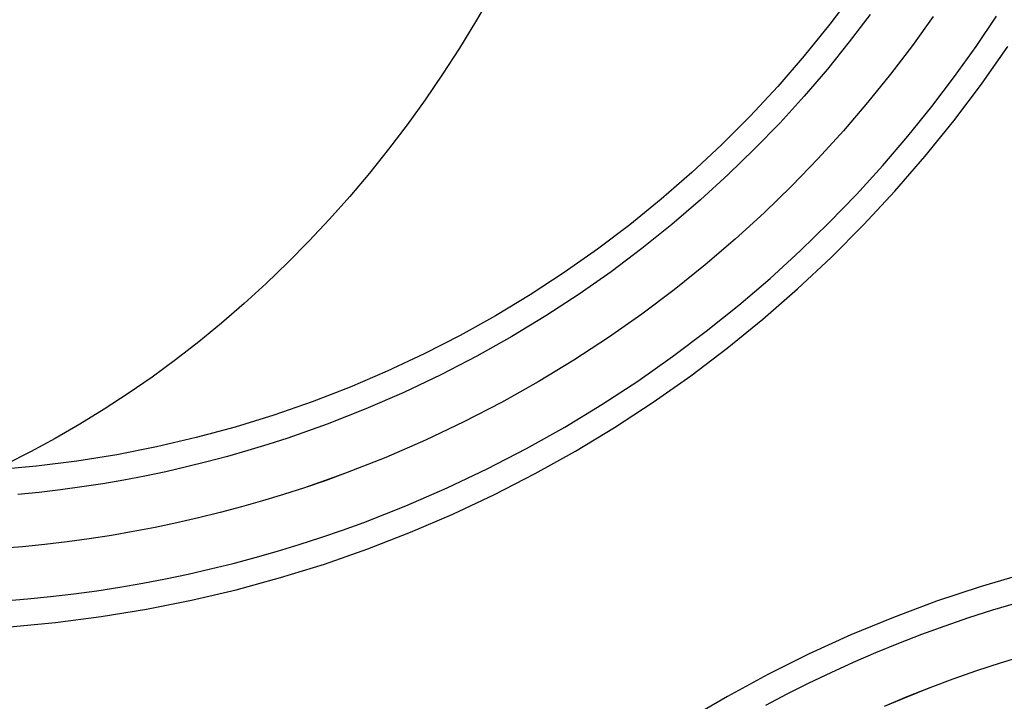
# Model space of a CAD drawing. Header units: millimetres. Extents: x -325 to 325, y -295 to 295.
# Tile 5 of 256: x -216 to -141, y -106 to -54. Entities that reach past the tile are written whole.
import ezdxf

# ---------------------------------------------------------------- set-up
doc = ezdxf.new("R2010")
doc.units = ezdxf.units.MM
doc.layers.add('Default', color=18, linetype='Continuous', true_color=0x000000)

msp = doc.modelspace()

# ---------------------------------------------------------------- linework, layer by layer
at = {"layer": 'Default', "extrusion": (-0.5, -1.80933e-15, 0.866025)}
msp.add_lwpolyline([(99.997, -100.686), (99.937, -97.235), (99.759, -93.787), (99.461, -90.348), (99.045, -86.921), (98.511, -83.511), (97.859, -80.12), (97.091, -76.755), (96.207, -73.418), (95.209, -70.113), (94.097, -66.845), (92.873, -63.617), (91.538, -60.434), (90.094, -57.298), (88.543, -54.214), (86.886, -51.186), (85.125, -48.216), (83.264, -45.309), (81.303, -42.468), (79.245, -39.696), (77.092, -36.997), (74.848, -34.374), (72.515, -31.83), (70.095, -29.368), (67.591, -26.991), (65.007, -24.702), (62.346, -22.503), (59.61, -20.398), (56.803, -18.388), (53.929, -16.476), (50.99, -14.665), (47.991, -12.956), (44.934, -11.352), (41.824, -9.854), (38.664, -8.464), (35.457, -7.185), (32.209, -6.017), (28.922, -4.961), (25.601, -4.02), (22.249, -3.194), (18.871, -2.484), (15.47, -1.891), (12.051, -1.416), (8.617, -1.059), (5.173, -0.82), (1.723, -0.701), (-1.729, -0.701), (-5.179, -0.82), (-8.623, -1.059), (-12.057, -1.416), (-15.476, -1.891), (-18.877, -2.484), (-22.255, -3.194), (-25.607, -4.02), (-28.928, -4.961), (-32.215, -6.017), (-35.464, -7.185), (-38.67, -8.464), (-41.83, -9.854), (-44.94, -11.352), (-47.997, -12.956), (-50.996, -14.665), (-53.935, -16.476), (-56.81, -18.388), (-59.616, -20.398), (-62.352, -22.503), (-65.013, -24.702), (-67.597, -26.991), (-70.101, -29.368), (-72.521, -31.83), (-74.854, -34.374), (-77.098, -36.997), (-79.251, -39.696), (-81.309, -42.468), (-83.27, -45.309), (-85.132, -48.216), (-86.892, -51.186), (-88.549, -54.214), (-90.1, -57.298), (-91.544, -60.434), (-92.879, -63.617), (-94.103, -66.845), (-95.215, -70.113), (-96.213, -73.418), (-97.097, -76.755), (-97.865, -80.12), (-98.517, -83.511), (-99.051, -86.921), (-99.467, -90.348), (-99.765, -93.787), (-99.943, -97.235), (-100.003, -100.686)], dxfattribs=at)
at = {"layer": 'Default', "extrusion": (-0.5, -1.88472e-15, 0.866025)}
msp.add_lwpolyline([(-96.003, -100.686), (-95.946, -97.373), (-95.774, -94.063), (-95.489, -90.762), (-95.089, -87.472), (-94.576, -84.198), (-93.951, -80.943), (-93.213, -77.712), (-92.365, -74.509), (-91.406, -71.336), (-90.339, -68.199), (-89.164, -65.1), (-87.882, -62.044), (-86.496, -59.034), (-85.007, -56.073), (-83.416, -53.166), (-81.726, -50.315), (-79.939, -47.524), (-78.056, -44.797), (-76.081, -42.136), (-74.015, -39.545), (-71.86, -37.027), (-69.62, -34.584), (-67.297, -32.221), (-64.894, -29.939), (-62.413, -27.741), (-59.858, -25.631), (-57.232, -23.609), (-54.537, -21.68), (-51.778, -19.845), (-48.957, -18.106), (-46.077, -16.465), (-43.143, -14.925), (-40.157, -13.487), (-37.123, -12.153), (-34.045, -10.925), (-30.927, -9.803), (-27.771, -8.79), (-24.583, -7.886), (-21.365, -7.093), (-18.122, -6.412), (-14.857, -5.843), (-11.575, -5.386), (-8.278, -5.044), (-4.972, -4.815), (-1.66, -4.701), (1.654, -4.701), (4.966, -4.815), (8.272, -5.044), (11.568, -5.386), (14.851, -5.843), (18.116, -6.412), (21.359, -7.093), (24.577, -7.886), (27.765, -8.79), (30.92, -9.803), (34.039, -10.925), (37.117, -12.153), (40.151, -13.487), (43.136, -14.925), (46.071, -16.465), (48.95, -18.106), (51.772, -19.845), (54.531, -21.68), (57.226, -23.609), (59.852, -25.631), (62.407, -27.741), (64.888, -29.939), (67.291, -32.221), (69.614, -34.584), (71.854, -37.027), (74.008, -39.545), (76.075, -42.136), (78.05, -44.797), (79.933, -47.524), (81.72, -50.315), (83.41, -53.166), (85.001, -56.073), (86.49, -59.034), (87.876, -62.044), (89.158, -65.1), (90.333, -68.199), (91.4, -71.336), (92.359, -74.509), (93.207, -77.712), (93.945, -80.943), (94.57, -84.198), (95.083, -87.472), (95.483, -90.762), (95.768, -94.063), (95.94, -97.373), (95.997, -100.686)], dxfattribs=at)
at = {"layer": 'Default', "extrusion": (0.5, 1.22965e-15, 0.866025)}
msp.add_lwpolyline([(96.003, 287.833), (95.979, 285.702), (95.908, 283.553), (95.786, 281.388), (95.615, 279.207), (95.391, 277.013), (95.115, 274.806), (94.785, 272.59), (94.4, 270.364), (93.96, 268.133), (93.463, 265.896), (92.909, 263.657), (92.297, 261.418), (91.627, 259.18), (90.898, 256.945), (90.11, 254.716), (89.263, 252.496), (88.356, 250.286), (87.389, 248.088), (86.363, 245.906), (85.278, 243.741), (84.134, 241.595), (82.932, 239.472), (81.672, 237.373), (80.355, 235.301), (78.981, 233.258), (77.552, 231.246), (76.069, 229.267), (74.533, 227.324), (72.945, 225.419), (71.307, 223.554), (69.62, 221.73), (67.885, 219.951), (66.106, 218.216), (64.282, 216.529), (62.417, 214.891), (60.512, 213.303), (58.569, 211.767), (56.59, 210.284), (54.578, 208.855), (52.535, 207.481), (50.463, 206.164), (48.364, 204.904), (46.241, 203.702), (44.095, 202.558), (41.93, 201.473), (39.748, 200.447), (37.55, 199.48), (35.34, 198.573), (33.12, 197.726), (30.891, 196.938), (28.656, 196.209), (26.418, 195.539), (24.179, 194.927), (21.94, 194.373), (19.703, 193.876), (17.472, 193.436), (15.246, 193.051), (13.03, 192.721), (10.823, 192.445), (8.629, 192.221), (6.448, 192.05), (4.283, 191.928), (2.134, 191.857), (0.003, 191.833), (-2.128, 191.857), (-4.277, 191.928), (-6.442, 192.05), (-8.623, 192.221), (-10.817, 192.445), (-13.024, 192.721), (-15.24, 193.051), (-17.465, 193.436), (-19.697, 193.876), (-21.933, 194.373), (-24.172, 194.927), (-26.412, 195.539), (-28.65, 196.209), (-30.885, 196.938), (-33.113, 197.726), (-35.334, 198.573), (-37.544, 199.48), (-39.742, 200.447), (-41.924, 201.473), (-44.089, 202.558), (-46.235, 203.702), (-48.358, 204.904), (-50.457, 206.164), (-52.529, 207.481), (-54.572, 208.855), (-56.584, 210.284), (-58.563, 211.767), (-60.506, 213.303), (-62.411, 214.891), (-64.276, 216.529), (-66.099, 218.216), (-67.879, 219.951), (-69.613, 221.73), (-71.301, 223.554), (-72.939, 225.419), (-74.527, 227.324), (-76.063, 229.267), (-77.546, 231.246), (-78.975, 233.258), (-80.348, 235.301), (-81.666, 237.373), (-82.926, 239.472), (-84.128, 241.595), (-85.272, 243.741), (-86.357, 245.906), (-87.383, 248.088), (-88.35, 250.286), (-89.257, 252.496), (-90.104, 254.716), (-90.892, 256.945), (-91.621, 259.18), (-92.291, 261.418), (-92.903, 263.657), (-93.457, 265.896), (-93.954, 268.133), (-94.394, 270.364), (-94.779, 272.59), (-95.109, 274.806), (-95.385, 277.013), (-95.609, 279.207), (-95.78, 281.388), (-95.901, 283.553), (-95.973, 285.702), (-95.997, 287.833)], dxfattribs=at)
at = {"layer": 'Default'}
for points in [[(-151.982, -52.282), (-153.844, -54.754), (-155.79, -57.161), (-157.819, -59.498), (-159.928, -61.763), (-162.114, -63.954), (-164.375, -66.067), (-166.709, -68.101), (-169.111, -70.052), (-171.58, -71.918), (-174.113, -73.697), (-176.705, -75.387), (-179.355, -76.986), (-182.059, -78.492), (-184.814, -79.903), (-187.616, -81.218), (-190.462, -82.434), (-193.348, -83.55), (-196.272, -84.566), (-199.229, -85.479), (-202.216, -86.289), (-205.23, -86.994), (-208.266, -87.594), (-211.321, -88.088), (-214.392, -88.476), (-217.474, -88.757)], [(-150.756, -53.993), (-152.35, -56.091), (-154.028, -58.171), (-155.791, -60.229), (-157.64, -62.26), (-159.576, -64.26), (-161.597, -66.225), (-163.705, -68.15), (-165.898, -70.029), (-168.176, -71.859), (-170.538, -73.633), (-172.983, -75.347), (-175.508, -76.997), (-178.111, -78.577), (-180.791, -80.081), (-183.543, -81.507), (-186.366, -82.848), (-189.254, -84.1), (-192.204, -85.259), (-193.701, -85.803), (-195.211, -86.321), (-196.735, -86.815), (-198.272, -87.283), (-199.821, -87.724), (-201.38, -88.14), (-202.951, -88.528), (-204.531, -88.889), (-206.121, -89.222), (-207.719, -89.528), (-209.326, -89.805), (-210.939, -90.054), (-212.558, -90.274), (-214.183, -90.465), (-215.813, -90.627)], [(-145.962, -54.159), (-147.539, -56.364), (-149.203, -58.554), (-150.955, -60.726), (-152.796, -62.874), (-154.726, -64.994), (-156.746, -67.083), (-158.856, -69.134), (-161.056, -71.143), (-163.346, -73.105), (-165.724, -75.014), (-168.19, -76.867), (-170.742, -78.656), (-173.378, -80.378), (-176.096, -82.027), (-178.893, -83.598), (-181.767, -85.086), (-184.713, -86.486), (-187.727, -87.793), (-190.807, -89.004), (-192.37, -89.571), (-193.947, -90.112), (-195.538, -90.628), (-197.142, -91.116), (-198.758, -91.577), (-200.387, -92.01), (-202.026, -92.416), (-203.676, -92.793), (-205.336, -93.141), (-207.004, -93.46), (-208.681, -93.749), (-210.365, -94.009), (-212.055, -94.239), (-213.752, -94.438), (-215.453, -94.608), (-217.158, -94.746)], [(-145.961, -54.16), (-147.538, -56.365), (-149.202, -58.555), (-150.954, -60.726), (-152.795, -62.875), (-154.725, -64.995), (-156.745, -67.084), (-158.855, -69.135), (-161.056, -71.144), (-163.345, -73.106), (-165.724, -75.015), (-168.189, -76.868), (-170.741, -78.658), (-173.377, -80.379), (-176.095, -82.028), (-178.893, -83.599), (-181.766, -85.087), (-184.712, -86.487), (-187.727, -87.795), (-190.807, -89.005), (-192.369, -89.572), (-193.947, -90.114), (-195.537, -90.629), (-197.142, -91.117), (-198.758, -91.578), (-200.387, -92.012), (-202.026, -92.417), (-203.676, -92.794), (-205.336, -93.142), (-207.004, -93.461), (-208.681, -93.75), (-210.365, -94.01), (-212.055, -94.24), (-213.752, -94.439), (-215.453, -94.609), (-217.158, -94.747)], [(-145.96, -54.16), (-147.538, -56.365), (-149.202, -58.556), (-150.954, -60.727), (-152.794, -62.875), (-154.724, -64.996), (-156.745, -67.084), (-158.855, -69.135), (-161.055, -71.144), (-163.345, -73.106), (-165.723, -75.016), (-168.189, -76.868), (-170.741, -78.658), (-173.377, -80.38), (-176.095, -82.029), (-178.892, -83.6), (-181.766, -85.088), (-184.712, -86.488), (-187.727, -87.795), (-190.806, -89.006), (-192.369, -89.573), (-193.946, -90.114), (-195.537, -90.63), (-197.141, -91.118), (-198.758, -91.579), (-200.386, -92.012), (-202.026, -92.418), (-203.676, -92.795), (-205.335, -93.143), (-207.004, -93.462), (-208.681, -93.751), (-210.365, -94.011), (-212.055, -94.241), (-213.751, -94.44), (-215.453, -94.61), (-217.158, -94.748)], [(-145.96, -54.161), (-147.537, -56.366), (-149.201, -58.556), (-150.953, -60.727), (-152.794, -62.876), (-154.724, -64.996), (-156.744, -67.085), (-158.854, -69.136), (-161.055, -71.145), (-163.344, -73.107), (-165.723, -75.017), (-168.189, -76.869), (-170.741, -78.659), (-173.377, -80.381), (-176.095, -82.03), (-178.892, -83.601), (-181.765, -85.089), (-184.711, -86.489), (-187.726, -87.796), (-190.806, -89.006), (-192.369, -89.573), (-193.946, -90.115), (-195.537, -90.63), (-197.141, -91.118), (-198.758, -91.58), (-200.386, -92.013), (-202.026, -92.418), (-203.676, -92.795), (-205.335, -93.143), (-207.004, -93.462), (-208.68, -93.752), (-210.364, -94.011), (-212.055, -94.241), (-213.751, -94.441), (-215.453, -94.61), (-217.158, -94.749)], [(-216.87, -98.739), (-215.093, -98.595), (-213.32, -98.419), (-211.552, -98.211), (-209.79, -97.971), (-208.035, -97.7), (-206.288, -97.399), (-204.549, -97.066), (-202.819, -96.703), (-201.1, -96.311), (-199.391, -95.888), (-197.694, -95.437), (-196.01, -94.956), (-194.338, -94.447), (-192.68, -93.91), (-191.037, -93.346), (-189.408, -92.755), (-186.199, -91.494), (-183.057, -90.131), (-179.986, -88.672), (-176.992, -87.122), (-174.077, -85.485), (-171.244, -83.766), (-168.497, -81.972), (-165.838, -80.106), (-163.268, -78.176), (-160.789, -76.186), (-158.403, -74.141), (-156.11, -72.048), (-153.911, -69.91), (-151.806, -67.734), (-149.795, -65.524), (-147.876, -63.285), (-146.051, -61.022), (-144.317, -58.74), (-142.673, -56.442), (-141.118, -54.133)], [(-216.44, -100.713), (-212.948, -100.39), (-209.47, -99.946), (-206.009, -99.381), (-202.57, -98.696), (-199.156, -97.892), (-195.773, -96.971), (-192.423, -95.932), (-189.112, -94.778), (-185.842, -93.509), (-182.619, -92.128), (-179.446, -90.636), (-176.326, -89.034), (-173.264, -87.326), (-170.263, -85.511), (-167.326, -83.594), (-164.458, -81.576), (-161.662, -79.46), (-158.941, -77.248), (-156.299, -74.942), (-153.738, -72.547), (-151.262, -70.064), (-148.873, -67.496), (-146.575, -64.847), (-144.37, -62.12), (-142.262, -59.318), (-140.252, -56.445)], [(-139.013, -96.668), (-142.375, -97.664), (-145.701, -98.776), (-148.986, -100.003), (-152.226, -101.344), (-155.418, -102.796), (-158.558, -104.358), (-161.642, -106.028), (-164.665, -107.804)], [(-139.592, -98.911), (-141.427, -99.463), (-143.247, -100.048), (-145.049, -100.667), (-146.833, -101.318), (-148.598, -102.001), (-150.343, -102.714), (-152.068, -103.458), (-153.772, -104.231), (-155.453, -105.033), (-157.113, -105.863), (-158.748, -106.72)], [(-149.676, -106.779), (-147.943, -106.051), (-146.19, -105.354), (-144.416, -104.69), (-142.623, -104.06), (-140.812, -103.464), (-138.984, -102.902)], [(-149.676, -106.779), (-147.943, -106.051), (-146.189, -105.355), (-144.416, -104.691), (-142.623, -104.06), (-140.812, -103.464), (-138.983, -102.902)], [(-149.675, -106.78), (-147.942, -106.052), (-146.189, -105.355), (-144.415, -104.692), (-142.622, -104.061), (-140.811, -103.465), (-138.982, -102.903)], [(-149.674, -106.781), (-147.941, -106.053), (-146.188, -105.356), (-144.414, -104.693), (-142.621, -104.062), (-140.81, -103.466), (-138.981, -102.904)]]:
    msp.add_lwpolyline(points, dxfattribs=at)
at = {"layer": 'Default', "extrusion": (-0.25, -0.433013, 0.866025)}
msp.add_lwpolyline([(99.995, -100.684), (99.936, -97.233), (99.757, -93.785), (99.46, -90.346), (99.043, -86.919), (98.509, -83.508), (97.858, -80.118), (97.09, -76.753), (96.206, -73.415), (95.207, -70.111), (94.095, -66.843), (92.871, -63.615), (91.536, -60.431), (90.092, -57.296), (88.541, -54.212), (86.884, -51.183), (85.124, -48.214), (83.262, -45.307), (81.301, -42.466), (79.243, -39.694), (77.091, -36.995), (74.846, -34.372), (72.513, -31.828), (70.093, -29.366), (67.59, -26.989), (65.006, -24.7), (62.344, -22.501), (59.609, -20.396), (56.802, -18.386), (53.927, -16.474), (50.989, -14.663), (47.989, -12.954), (44.932, -11.35), (41.822, -9.852), (38.662, -8.462), (35.456, -7.182), (32.207, -6.014), (28.921, -4.959), (25.599, -4.017), (22.247, -3.191), (18.869, -2.481), (15.468, -1.888), (12.049, -1.413), (8.615, -1.056), (5.172, -0.818), (1.721, -0.699), (-1.731, -0.699), (-5.181, -0.818), (-8.625, -1.056), (-12.058, -1.413), (-15.478, -1.888), (-18.878, -2.481), (-22.257, -3.191), (-25.609, -4.017), (-28.93, -4.959), (-32.217, -6.014), (-35.465, -7.182), (-38.671, -8.462), (-41.831, -9.852), (-44.942, -11.35), (-47.998, -12.954), (-50.998, -14.663), (-53.937, -16.474), (-56.811, -18.386), (-59.618, -20.396), (-62.354, -22.501), (-65.015, -24.7), (-67.599, -26.989), (-70.102, -29.366), (-72.522, -31.828), (-74.856, -34.372), (-77.1, -36.995), (-79.252, -39.694), (-81.31, -42.466), (-83.271, -45.307), (-85.133, -48.214), (-86.893, -51.183), (-88.55, -54.212), (-90.101, -57.296), (-91.545, -60.431), (-92.88, -63.615), (-94.104, -66.843), (-95.216, -70.111), (-96.215, -73.415), (-97.099, -76.753), (-97.867, -80.118), (-98.519, -83.508), (-99.053, -86.919), (-99.469, -90.346), (-99.766, -93.785), (-99.945, -97.233), (-100.005, -100.684)], dxfattribs=at)

doc.saveas('drawing.dxf')
